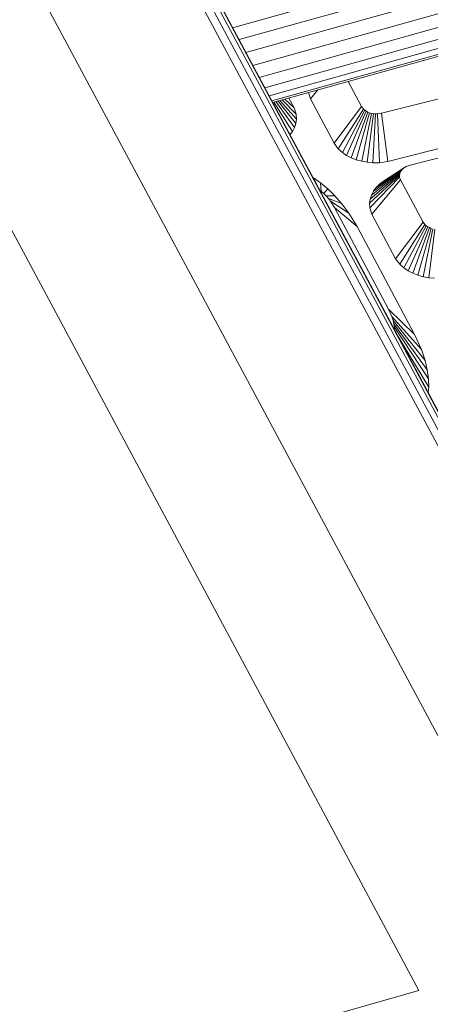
# Model space of a CAD drawing. Header units: millimetres. Extents: x -2220 to 52371, y -4077 to 6953.
# Tile 241 of 256: x 37672 to 37710, y 2245 to 2336. Entities that reach past the tile are written whole.
import ezdxf

# ---------------------------------------------------------------- set-up
doc = ezdxf.new("R2010")
doc.units = ezdxf.units.MM
doc.header["$MEASUREMENT"] = 0
doc.layers.add('Nuevo_09_EI_Mobiliari general', color=7, linetype='Continuous')
doc.layers.add('Nuevo_09_EI_Mobiliari general_Pluma_Nº__61', color=7, linetype='Continuous', lineweight=5, true_color=0x6a6a6a)

# ---------------------------------------------------------------- blocks, each defined once
blk = doc.blocks.new('Elem Sección_207_2', base_point=(42615.737, 4689.647))
at = {"layer": 'Nuevo_09_EI_Mobiliari general_Pluma_Nº__61', "color": 251, "linetype": 'Continuous', "lineweight": 5, "true_color": 0x6a6a6a}
for p, q in [((37573.714, 2552.848), (37743.92, 2234.928)), ((37574.261, 2553.39), (37745.451, 2233.632)), ((37574.736, 2553.587), (37746.78, 2232.233)), ((37575.123, 2553.434), (37747.864, 2230.778)), ((37575.408, 2552.935), (37748.665, 2229.317)), ((37726.516, 2240.455), (37566.032, 2540.216)), ((37709.112, 2245.982), (37558.349, 2527.585)), ((37691.787, 2335.556), (37711.629, 2341.101)), ((37712, 2339.927), (37692.382, 2334.444)), ((37712.319, 2338.642), (37693.022, 2333.249)), ((37712.564, 2337.334), (37693.663, 2332.052)), ((37712.718, 2336.092), (37694.262, 2330.934)), ((37712.771, 2334.999), (37694.777, 2329.97)), ((37712.718, 2334.132), (37695.174, 2329.229)), ((37712.564, 2333.548), (37695.426, 2328.759)), ((37712.319, 2333.288), (37695.515, 2328.592)), ((37702.529, 2330.552), (37703.774, 2328.212)), ((37698.828, 2329.518), (37698.828, 2329.518)), ((37698.828, 2329.518), (37699.018, 2328.949)), ((37699.7, 2329.761), (37699.018, 2328.949)), ((37697.357, 2325.908), (37695.625, 2328.623)), ((37697.548, 2326.274), (37695.821, 2328.677)), ((37697.67, 2326.655), (37696.011, 2328.73)), ((37697.721, 2327.046), (37696.193, 2328.781)), ((37697.696, 2327.502), (37696.386, 2328.835)), ((37697.498, 2328.094), (37696.63, 2328.904)), ((37697.498, 2328.094), (37697.011, 2329.01)), ((37699.018, 2328.949), (37699.018, 2328.949)), ((37699.018, 2328.949), (37699.268, 2328.48)), ((37699.268, 2328.48), (37701.227, 2324.799)), ((37710.975, 2328.945), (37705.615, 2327.589)), ((37697.696, 2327.502), (37697.498, 2328.094)), ((37697.721, 2327.046), (37697.696, 2327.502)), ((37703.774, 2328.212), (37701.227, 2324.799)), ((37703.952, 2327.975), (37701.608, 2324.29)), ((37704.072, 2327.87), (37702.001, 2323.944)), ((37704.208, 2327.777), (37702.39, 2323.68)), ((37704.36, 2327.698), (37702.822, 2323.454)), ((37704.525, 2327.632), (37703.29, 2323.268)), ((37703.952, 2327.975), (37703.774, 2328.212)), ((37704.7, 2327.583), (37703.787, 2323.127)), ((37704.072, 2327.87), (37703.952, 2327.975)), ((37704.208, 2327.777), (37704.072, 2327.87)), ((37704.36, 2327.698), (37704.208, 2327.777)), ((37704.882, 2327.549), (37704.303, 2323.034)), ((37704.525, 2327.632), (37704.36, 2327.698)), ((37704.7, 2327.583), (37704.525, 2327.632)), ((37704.882, 2327.549), (37704.7, 2327.583)), ((37704.829, 2322.988), (37705.067, 2327.534)), ((37705.067, 2327.534), (37704.882, 2327.549)), ((37705.254, 2327.535), (37705.067, 2327.534)), ((37705.615, 2327.589), (37705.254, 2327.535)), ((37705.445, 2322.993), (37705.254, 2327.535)), ((37706.223, 2323.11), (37705.615, 2327.589)), ((37697.548, 2326.274), (37697.67, 2326.655)), ((37697.67, 2326.655), (37697.721, 2327.046)), ((37697.121, 2325.593), (37697.357, 2325.908)), ((37697.357, 2325.908), (37697.548, 2326.274)), ((37701.227, 2324.8), (37701.227, 2324.799)), ((37701.227, 2324.799), (37701.608, 2324.29)), ((37701.608, 2324.29), (37701.609, 2324.289)), ((37701.609, 2324.29), (37702.002, 2323.945)), ((37702.001, 2323.944), (37702.39, 2323.68)), ((37706.223, 2323.11), (37710.128, 2324.098)), ((37713.759, 2324.158), (37708.283, 2322.771)), ((37710.128, 2324.098), (37711.903, 2324.546)), ((37702.39, 2323.681), (37702.391, 2323.68)), ((37702.39, 2323.68), (37702.822, 2323.454)), ((37702.822, 2323.454), (37702.823, 2323.454)), ((37702.822, 2323.454), (37703.071, 2323.355)), ((37703.071, 2323.355), (37703.29, 2323.268)), ((37703.29, 2323.268), (37703.291, 2323.268)), ((37703.29, 2323.268), (37703.787, 2323.127)), ((37703.787, 2323.127), (37703.787, 2323.127)), ((37703.787, 2323.127), (37704.303, 2323.034)), ((37704.303, 2323.034), (37704.829, 2322.988)), ((37704.303, 2323.033), (37704.303, 2323.033)), ((37704.829, 2322.988), (37705.374, 2322.992)), ((37704.829, 2322.988), (37704.83, 2322.988)), ((37705.374, 2322.992), (37705.445, 2322.993)), ((37705.445, 2322.993), (37706.223, 2323.11)), ((37705.445, 2322.993), (37705.445, 2322.993)), ((37706.223, 2323.109), (37706.223, 2323.109)), ((37707.368, 2322.086), (37704.688, 2319.989)), ((37707.437, 2322.218), (37704.875, 2320.348)), ((37707.53, 2322.341), (37705.128, 2320.684)), ((37707.645, 2322.455), (37705.44, 2320.994)), ((37707.78, 2322.556), (37705.808, 2321.269)), ((37707.368, 2322.086), (37707.324, 2321.948)), ((37707.437, 2322.218), (37707.368, 2322.086)), ((37707.53, 2322.341), (37707.437, 2322.218)), ((37707.645, 2322.455), (37707.53, 2322.341)), ((37707.78, 2322.556), (37707.645, 2322.455)), ((37707.933, 2322.644), (37707.78, 2322.556)), ((37708.283, 2322.771), (37707.933, 2322.644)), ((37699.243, 2321.631), (37699.242, 2321.631)), ((37699.304, 2321.595), (37699.243, 2321.63)), ((37699.305, 2321.595), (37699.304, 2321.596)), ((37699.304, 2321.595), (37699.518, 2321.117)), ((37699.972, 2321.123), (37699.304, 2321.595)), ((37699.973, 2321.123), (37699.972, 2321.124)), ((37699.972, 2321.123), (37700.025, 2320.333)), ((37700.637, 2320.561), (37699.972, 2321.123)), ((37707.306, 2321.807), (37704.518, 2319.231)), ((37707.314, 2321.665), (37704.543, 2318.783)), ((37707.324, 2321.948), (37704.568, 2319.615)), ((37707.406, 2321.388), (37704.735, 2318.206)), ((37705.808, 2321.269), (37705.44, 2320.994)), ((37705.809, 2321.269), (37705.808, 2321.269)), ((37707.324, 2321.948), (37707.306, 2321.807)), ((37707.306, 2321.807), (37707.314, 2321.665)), ((37707.314, 2321.665), (37707.406, 2321.388)), ((37707.406, 2321.388), (37709.492, 2317.468)), ((37700.025, 2320.333), (37699.884, 2320.433)), ((37700.254, 2320.139), (37700.025, 2320.333)), ((37700.637, 2320.561), (37700.254, 2320.139)), ((37700.638, 2320.56), (37700.637, 2320.561)), ((37701.288, 2319.917), (37700.637, 2320.561)), ((37704.875, 2320.348), (37704.688, 2319.989)), ((37704.994, 2320.506), (37704.875, 2320.348)), ((37704.875, 2320.348), (37704.875, 2320.347)), ((37705.128, 2320.684), (37704.994, 2320.506)), ((37705.128, 2320.684), (37705.127, 2320.684)), ((37705.281, 2320.835), (37705.128, 2320.684)), ((37705.128, 2320.685), (37705.128, 2320.684)), ((37705.44, 2320.994), (37705.281, 2320.835)), ((37705.44, 2320.993), (37705.44, 2320.993)), ((37700.48, 2319.916), (37700.254, 2320.139)), ((37701.288, 2319.917), (37700.48, 2319.916)), ((37700.695, 2319.67), (37700.48, 2319.916)), ((37701.913, 2319.204), (37700.695, 2319.67)), ((37700.898, 2319.403), (37700.695, 2319.67)), ((37702.599, 2318.305), (37700.898, 2319.403)), ((37701.254, 2318.829), (37700.898, 2319.403)), ((37701.289, 2319.917), (37701.288, 2319.918)), ((37701.689, 2319.459), (37701.288, 2319.917)), ((37701.913, 2319.204), (37701.689, 2319.459)), ((37704.568, 2319.615), (37704.518, 2319.231)), ((37704.688, 2319.989), (37704.568, 2319.615)), ((37704.569, 2319.615), (37704.568, 2319.614)), ((37704.688, 2319.989), (37704.688, 2319.989)), ((37703.377, 2317.048), (37701.254, 2318.829)), ((37706.292, 2309.365), (37701.254, 2318.829)), ((37701.914, 2319.203), (37701.913, 2319.204)), ((37702.118, 2318.936), (37701.913, 2319.204)), ((37702.599, 2318.305), (37702.118, 2318.936)), ((37704.518, 2319.231), (37704.543, 2318.783)), ((37704.519, 2319.231), (37704.519, 2319.231)), ((37704.543, 2318.783), (37704.543, 2318.783)), ((37704.543, 2318.783), (37704.735, 2318.206)), ((37703.377, 2317.048), (37702.599, 2318.305)), ((37704.735, 2318.206), (37706.944, 2314.056)), ((37704.736, 2318.206), (37704.736, 2318.206)), ((37709.492, 2317.468), (37706.944, 2314.056)), ((37709.669, 2317.232), (37709.492, 2317.468)), ((37703.378, 2317.048), (37703.377, 2317.048)), ((37708.713, 2307.023), (37703.377, 2317.048)), ((37709.669, 2317.232), (37707.326, 2313.546)), ((37709.789, 2317.127), (37707.719, 2313.201)), ((37709.925, 2317.034), (37708.108, 2312.937)), ((37710.078, 2316.955), (37708.54, 2312.711)), ((37710.243, 2316.889), (37709.008, 2312.525)), ((37710.418, 2316.839), (37709.505, 2312.384)), ((37709.789, 2317.127), (37709.669, 2317.232)), ((37709.925, 2317.034), (37709.789, 2317.127)), ((37710.078, 2316.955), (37709.925, 2317.034)), ((37710.599, 2316.806), (37710.02, 2312.29)), ((37710.243, 2316.889), (37710.078, 2316.955)), ((37706.944, 2314.056), (37707.326, 2313.546)), ((37706.945, 2314.056), (37706.945, 2314.056)), ((37707.326, 2313.547), (37707.72, 2313.202)), ((37707.326, 2313.546), (37707.326, 2313.546)), ((37707.719, 2313.201), (37708.108, 2312.937)), ((37708.108, 2312.937), (37708.108, 2312.937)), ((37708.108, 2312.937), (37708.54, 2312.711)), ((37708.54, 2312.711), (37708.541, 2312.711)), ((37708.54, 2312.711), (37709.008, 2312.525)), ((37709.008, 2312.526), (37709.008, 2312.525)), ((37709.008, 2312.525), (37709.505, 2312.384)), ((37709.505, 2312.385), (37709.505, 2312.385)), ((37709.505, 2312.384), (37709.868, 2312.318)), ((37709.868, 2312.318), (37710.02, 2312.29)), ((37710.02, 2312.29), (37710.021, 2312.29)), ((37710.02, 2312.29), (37710.547, 2312.245)), ((37708.713, 2307.023), (37706.292, 2309.365)), ((37706.602, 2308.673), (37706.292, 2309.365)), ((37709.341, 2305.621), (37706.602, 2308.673)), ((37706.602, 2308.673), (37706.712, 2308.331)), ((37709.677, 2304.583), (37706.712, 2308.331)), ((37706.712, 2308.331), (37706.79, 2308.001)), ((37710.167, 2308.617), (37710.167, 2308.617)), ((37709.88, 2303.715), (37706.79, 2308.001)), ((37706.79, 2308.001), (37706.833, 2307.688)), ((37709.994, 2302.89), (37706.833, 2307.688)), ((37706.833, 2307.688), (37706.839, 2307.441)), ((37710.016, 2302.124), (37707.039, 2307.067)), ((37708.714, 2307.022), (37708.713, 2307.023)), ((37709.341, 2305.621), (37708.713, 2307.023)), ((37709.677, 2304.583), (37709.341, 2305.621)), ((37709.342, 2305.621), (37709.342, 2305.621)), ((37709.678, 2304.583), (37709.677, 2304.583)), ((37709.88, 2303.715), (37709.677, 2304.583)), ((37709.881, 2303.714), (37709.88, 2303.715)), ((37709.994, 2302.89), (37709.88, 2303.715)), ((37709.994, 2302.89), (37709.994, 2302.89)), ((37710.016, 2302.124), (37709.994, 2302.89)), ((37709.963, 2301.606), (37710.016, 2302.124)), ((37710.016, 2302.124), (37710.016, 2302.124)), ((37709.963, 2301.606), (37709.963, 2301.606)), ((37477.843, 2180.489), (37709.112, 2245.982))]:
    blk.add_line(p, q, dxfattribs=at)

msp = doc.modelspace()

# ---------------------------------------------------------------- block references
at = {"layer": 'Nuevo_09_EI_Mobiliari general', "lineweight": 0}
msp.add_blockref('Elem Sección_207_2', (42615.737, 4689.647), dxfattribs=at)

doc.saveas('drawing.dxf')
